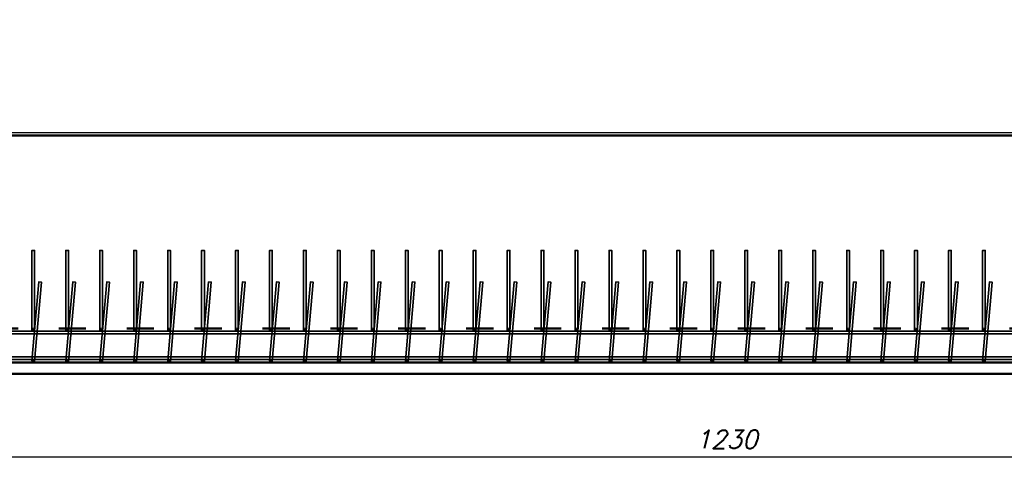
# Model space of a CAD drawing. Header units: millimetres. Extents: x 1814 to 94182, y 11562 to 49454.
# Tile 17 of 143: x 12539 to 12974, y 12296 to 12494. Entities that reach past the tile are written whole.
import ezdxf

# ---------------------------------------------------------------- set-up
doc = ezdxf.new("R2010")
doc.units = ezdxf.units.MM
doc.linetypes.add('ACAD_ISO03W100', pattern=[30, 12, -18])
doc.layers.add('podkład', color=252, linetype='Continuous', lineweight=9, plot=False)
for name, color, linetype, lineweight in [('widok 0.35', 22, 'Continuous', 35), ('wymiar', 135, 'Continuous', 9), ('ściany', 7, 'Continuous', 50)]:
    doc.layers.add(name, color=color, linetype=linetype, lineweight=lineweight)
doc.styles.add('WYMIARY', font='simplex.shx', dxfattribs={"oblique": 15})
doc.dimstyles.new('1-50', dxfattribs={"dimscale": 50, "dimtxt": 0.16, "dimasz": 0.2, "dimexe": 0.1, "dimexo": 0.1, "dimgap": 0.075, "dimtad": 1, "dimdec": 1, "dimrnd": 0.1, "dimzin": 9, "dimtxsty": 'WYMIARY', "dimblk": 'ARCHTICK', "dimcen": 0.2, "dimdle": 0.15, "dimadec": 1, "dimazin": 1, "dimtfac": 1, "dimtdec": 1, "dimtix": 1, "dimtmove": 2, "dimatfit": 3, "dimldrblk": 'ARCHTICK', "dimfxl": 0, "dimarcsym": 0})

# ---------------------------------------------------------------- blocks, each defined once
blk = doc.blocks.new('_ARCHTICK')
at = {"color": 0, "linetype": 'ByBlock', "lineweight": -2}
blk.add_solid([(0.398, 0.309), (0.309, 0.398), (-0.309, -0.398), (-0.398, -0.309)], dxfattribs=at)
blk = doc.blocks.new('*D3310')
at = {"layer": 'Defpoints', "color": 0}
for p in [(12235.8, 12337.56), (13465.8, 12337.56), (13465.8, 12300.81)]:
    blk.add_point(p, dxfattribs=at)
at = {"layer": 'wymiar', "color": 0, "lineweight": -2}
for p, q in [((12235.8, 12305.81), (12235.8, 12295.81)), ((13465.8, 12305.81), (13465.8, 12295.81)), ((12228.3, 12300.81), (13473.3, 12300.81))]:
    blk.add_line(p, q, dxfattribs=at)
at = {"layer": 'wymiar', "color": 0, "lineweight": -2, "xscale": 10, "yscale": 10, "zscale": 10, "rotation": 180}
blk.add_blockref('_ARCHTICK', (12235.8, 12300.81), dxfattribs=at)
at = {"layer": 'wymiar', "color": 0, "lineweight": -2, "xscale": 10, "yscale": 10, "zscale": 10}
blk.add_blockref('_ARCHTICK', (13465.8, 12300.81), dxfattribs=at)
at = {"layer": 'wymiar', "color": 0, "insert": (12850.8, 12308.56), "char_height": 8, "attachment_point": 5, "style": 'WYMIARY'}
blk.add_mtext('1230', dxfattribs=at)
blk = doc.blocks.new('A$C5276d6cf')
for p, q in [((10707, 4), (574, 4)), ((574, 0), (10707, 0)), ((10640.5, 16), (640.5, 16)), ((10640.5, 9), (640.5, 9))]:
    blk.add_line(p, q)

msp = doc.modelspace()

# ---------------------------------------------------------------- hatches: boundary and pattern name
at = {"layer": 'widok 0.35'}
h = msp.add_hatch(color=256, dxfattribs=at)
h.dxf.hatch_style = 1
h.paths.add_polyline_path([(12543.902, 12356.958, 1), (12545.102, 12356.958, 1)])
h = msp.add_hatch(color=256, dxfattribs=at)
h.dxf.hatch_style = 1
h.paths.add_polyline_path([(12558.902, 12356.958, 1), (12560.102, 12356.958, 1)])
h = msp.add_hatch(color=256, dxfattribs=at)
h.dxf.hatch_style = 1
h.paths.add_polyline_path([(12573.902, 12356.958, 1), (12575.102, 12356.958, 1)])
h = msp.add_hatch(color=256, dxfattribs=at)
h.dxf.hatch_style = 1
h.paths.add_polyline_path([(12588.902, 12356.958, 1), (12590.102, 12356.958, 1)])
h = msp.add_hatch(color=256, dxfattribs=at)
h.dxf.hatch_style = 1
h.paths.add_polyline_path([(12603.902, 12356.958, 1), (12605.102, 12356.958, 1)])
h = msp.add_hatch(color=256, dxfattribs=at)
h.dxf.hatch_style = 1
h.paths.add_polyline_path([(12618.902, 12356.958, 1), (12620.102, 12356.958, 1)])
h = msp.add_hatch(color=256, dxfattribs=at)
h.dxf.hatch_style = 1
h.paths.add_polyline_path([(12633.902, 12356.958, 1), (12635.102, 12356.958, 1)])
h = msp.add_hatch(color=256, dxfattribs=at)
h.dxf.hatch_style = 1
h.paths.add_polyline_path([(12648.902, 12356.958, 1), (12650.102, 12356.958, 1)])
h = msp.add_hatch(color=256, dxfattribs=at)
h.dxf.hatch_style = 1
h.paths.add_polyline_path([(12663.902, 12356.958, 1), (12665.102, 12356.958, 1)])
h = msp.add_hatch(color=256, dxfattribs=at)
h.dxf.hatch_style = 1
h.paths.add_polyline_path([(12678.902, 12356.958, 1), (12680.102, 12356.958, 1)])
h = msp.add_hatch(color=256, dxfattribs=at)
h.dxf.hatch_style = 1
h.paths.add_polyline_path([(12693.902, 12356.958, 1), (12695.102, 12356.958, 1)])
h = msp.add_hatch(color=256, dxfattribs=at)
h.dxf.hatch_style = 1
h.paths.add_polyline_path([(12708.902, 12356.958, 1), (12710.102, 12356.958, 1)])
h = msp.add_hatch(color=256, dxfattribs=at)
h.dxf.hatch_style = 1
h.paths.add_polyline_path([(12723.902, 12356.958, 1), (12725.102, 12356.958, 1)])
h = msp.add_hatch(color=256, dxfattribs=at)
h.dxf.hatch_style = 1
h.paths.add_polyline_path([(12738.902, 12356.958, 1), (12740.102, 12356.958, 1)])
h = msp.add_hatch(color=256, dxfattribs=at)
h.dxf.hatch_style = 1
h.paths.add_polyline_path([(12753.902, 12356.958, 1), (12755.102, 12356.958, 1)])
h = msp.add_hatch(color=256, dxfattribs=at)
h.dxf.hatch_style = 1
h.paths.add_polyline_path([(12768.902, 12356.958, 1), (12770.102, 12356.958, 1)])
h = msp.add_hatch(color=256, dxfattribs=at)
h.dxf.hatch_style = 1
h.paths.add_polyline_path([(12783.902, 12356.958, 1), (12785.102, 12356.958, 1)])
h = msp.add_hatch(color=256, dxfattribs=at)
h.dxf.hatch_style = 1
h.paths.add_polyline_path([(12798.902, 12356.958, 1), (12800.102, 12356.958, 1)])
h = msp.add_hatch(color=256, dxfattribs=at)
h.dxf.hatch_style = 1
h.paths.add_polyline_path([(12813.902, 12356.958, 1), (12815.102, 12356.958, 1)])
h = msp.add_hatch(color=256, dxfattribs=at)
h.dxf.hatch_style = 1
h.paths.add_polyline_path([(12828.902, 12356.958, 1), (12830.102, 12356.958, 1)])
h = msp.add_hatch(color=256, dxfattribs=at)
h.dxf.hatch_style = 1
h.paths.add_polyline_path([(12843.902, 12356.958, 1), (12845.102, 12356.958, 1)])
h = msp.add_hatch(color=256, dxfattribs=at)
h.dxf.hatch_style = 1
h.paths.add_polyline_path([(12858.902, 12356.958, 1), (12860.102, 12356.958, 1)])
h = msp.add_hatch(color=256, dxfattribs=at)
h.dxf.hatch_style = 1
h.paths.add_polyline_path([(12873.902, 12356.958, 1), (12875.102, 12356.958, 1)])
h = msp.add_hatch(color=256, dxfattribs=at)
h.dxf.hatch_style = 1
h.paths.add_polyline_path([(12888.902, 12356.958, 1), (12890.102, 12356.958, 1)])
h = msp.add_hatch(color=256, dxfattribs=at)
h.dxf.hatch_style = 1
h.paths.add_polyline_path([(12903.902, 12356.958, 1), (12905.102, 12356.958, 1)])
h = msp.add_hatch(color=256, dxfattribs=at)
h.dxf.hatch_style = 1
h.paths.add_polyline_path([(12918.902, 12356.958, 1), (12920.102, 12356.958, 1)])
h = msp.add_hatch(color=256, dxfattribs=at)
h.dxf.hatch_style = 1
h.paths.add_polyline_path([(12933.902, 12356.958, 1), (12935.102, 12356.958, 1)])
h = msp.add_hatch(color=256, dxfattribs=at)
h.dxf.hatch_style = 1
h.paths.add_polyline_path([(12948.902, 12356.958, 1), (12950.102, 12356.958, 1)])
h = msp.add_hatch(color=256, dxfattribs=at)
h.dxf.hatch_style = 1
h.paths.add_polyline_path([(12963.902, 12356.958, 1), (12965.102, 12356.958, 1)])
h = msp.add_hatch(color=256, dxfattribs=at)
h.dxf.hatch_style = 1
h.paths.add_polyline_path([(12543.902, 12343.158, 1), (12545.102, 12343.158, 1)])
h = msp.add_hatch(color=256, dxfattribs=at)
h.dxf.hatch_style = 1
h.paths.add_polyline_path([(12558.902, 12343.158, 1), (12560.102, 12343.158, 1)])
h = msp.add_hatch(color=256, dxfattribs=at)
h.dxf.hatch_style = 1
h.paths.add_polyline_path([(12573.902, 12343.158, 1), (12575.102, 12343.158, 1)])
h = msp.add_hatch(color=256, dxfattribs=at)
h.dxf.hatch_style = 1
h.paths.add_polyline_path([(12588.902, 12343.158, 1), (12590.102, 12343.158, 1)])
h = msp.add_hatch(color=256, dxfattribs=at)
h.dxf.hatch_style = 1
h.paths.add_polyline_path([(12603.902, 12343.158, 1), (12605.102, 12343.158, 1)])
h = msp.add_hatch(color=256, dxfattribs=at)
h.dxf.hatch_style = 1
h.paths.add_polyline_path([(12618.902, 12343.158, 1), (12620.102, 12343.158, 1)])
h = msp.add_hatch(color=256, dxfattribs=at)
h.dxf.hatch_style = 1
h.paths.add_polyline_path([(12633.902, 12343.158, 1), (12635.102, 12343.158, 1)])
h = msp.add_hatch(color=256, dxfattribs=at)
h.dxf.hatch_style = 1
h.paths.add_polyline_path([(12648.902, 12343.158, 1), (12650.102, 12343.158, 1)])
h = msp.add_hatch(color=256, dxfattribs=at)
h.dxf.hatch_style = 1
h.paths.add_polyline_path([(12663.902, 12343.158, 1), (12665.102, 12343.158, 1)])
h = msp.add_hatch(color=256, dxfattribs=at)
h.dxf.hatch_style = 1
h.paths.add_polyline_path([(12678.902, 12343.158, 1), (12680.102, 12343.158, 1)])
h = msp.add_hatch(color=256, dxfattribs=at)
h.dxf.hatch_style = 1
h.paths.add_polyline_path([(12693.902, 12343.158, 1), (12695.102, 12343.158, 1)])
h = msp.add_hatch(color=256, dxfattribs=at)
h.dxf.hatch_style = 1
h.paths.add_polyline_path([(12708.902, 12343.158, 1), (12710.102, 12343.158, 1)])
h = msp.add_hatch(color=256, dxfattribs=at)
h.dxf.hatch_style = 1
h.paths.add_polyline_path([(12723.902, 12343.158, 1), (12725.102, 12343.158, 1)])
h = msp.add_hatch(color=256, dxfattribs=at)
h.dxf.hatch_style = 1
h.paths.add_polyline_path([(12738.902, 12343.158, 1), (12740.102, 12343.158, 1)])
h = msp.add_hatch(color=256, dxfattribs=at)
h.dxf.hatch_style = 1
h.paths.add_polyline_path([(12753.902, 12343.158, 1), (12755.102, 12343.158, 1)])
h = msp.add_hatch(color=256, dxfattribs=at)
h.dxf.hatch_style = 1
h.paths.add_polyline_path([(12768.902, 12343.158, 1), (12770.102, 12343.158, 1)])
h = msp.add_hatch(color=256, dxfattribs=at)
h.dxf.hatch_style = 1
h.paths.add_polyline_path([(12783.902, 12343.158, 1), (12785.102, 12343.158, 1)])
h = msp.add_hatch(color=256, dxfattribs=at)
h.dxf.hatch_style = 1
h.paths.add_polyline_path([(12798.902, 12343.158, 1), (12800.102, 12343.158, 1)])
h = msp.add_hatch(color=256, dxfattribs=at)
h.dxf.hatch_style = 1
h.paths.add_polyline_path([(12813.902, 12343.158, 1), (12815.102, 12343.158, 1)])
h = msp.add_hatch(color=256, dxfattribs=at)
h.dxf.hatch_style = 1
h.paths.add_polyline_path([(12828.902, 12343.158, 1), (12830.102, 12343.158, 1)])
h = msp.add_hatch(color=256, dxfattribs=at)
h.dxf.hatch_style = 1
h.paths.add_polyline_path([(12843.902, 12343.158, 1), (12845.102, 12343.158, 1)])
h = msp.add_hatch(color=256, dxfattribs=at)
h.dxf.hatch_style = 1
h.paths.add_polyline_path([(12858.902, 12343.158, 1), (12860.102, 12343.158, 1)])
h = msp.add_hatch(color=256, dxfattribs=at)
h.dxf.hatch_style = 1
h.paths.add_polyline_path([(12873.902, 12343.158, 1), (12875.102, 12343.158, 1)])
h = msp.add_hatch(color=256, dxfattribs=at)
h.dxf.hatch_style = 1
h.paths.add_polyline_path([(12888.902, 12343.158, 1), (12890.102, 12343.158, 1)])
h = msp.add_hatch(color=256, dxfattribs=at)
h.dxf.hatch_style = 1
h.paths.add_polyline_path([(12903.902, 12343.158, 1), (12905.102, 12343.158, 1)])
h = msp.add_hatch(color=256, dxfattribs=at)
h.dxf.hatch_style = 1
h.paths.add_polyline_path([(12918.902, 12343.158, 1), (12920.102, 12343.158, 1)])
h = msp.add_hatch(color=256, dxfattribs=at)
h.dxf.hatch_style = 1
h.paths.add_polyline_path([(12933.902, 12343.158, 1), (12935.102, 12343.158, 1)])
h = msp.add_hatch(color=256, dxfattribs=at)
h.dxf.hatch_style = 1
h.paths.add_polyline_path([(12948.902, 12343.158, 1), (12950.102, 12343.158, 1)])
h = msp.add_hatch(color=256, dxfattribs=at)
h.dxf.hatch_style = 1
h.paths.add_polyline_path([(12963.902, 12343.158, 1), (12965.102, 12343.158, 1)])

# ---------------------------------------------------------------- linework, layer by layer
for points in [[(12545.102, 12356.958), (12543.902, 12356.958), (12543.902, 12391.958), (12545.102, 12391.958)], [(12560.102, 12356.958), (12558.902, 12356.958), (12558.902, 12391.958), (12560.102, 12391.958)], [(12575.102, 12356.958), (12573.902, 12356.958), (12573.902, 12391.958), (12575.102, 12391.958)], [(12590.102, 12356.958), (12588.902, 12356.958), (12588.902, 12391.958), (12590.102, 12391.958)], [(12605.102, 12356.958), (12603.902, 12356.958), (12603.902, 12391.958), (12605.102, 12391.958)], [(12620.102, 12356.958), (12618.902, 12356.958), (12618.902, 12391.958), (12620.102, 12391.958)], [(12635.102, 12356.958), (12633.902, 12356.958), (12633.902, 12391.958), (12635.102, 12391.958)], [(12650.102, 12356.958), (12648.902, 12356.958), (12648.902, 12391.958), (12650.102, 12391.958)], [(12665.102, 12356.958), (12663.902, 12356.958), (12663.902, 12391.958), (12665.102, 12391.958)], [(12680.102, 12356.958), (12678.902, 12356.958), (12678.902, 12391.958), (12680.102, 12391.958)], [(12695.102, 12356.958), (12693.902, 12356.958), (12693.902, 12391.958), (12695.102, 12391.958)], [(12710.102, 12356.958), (12708.902, 12356.958), (12708.902, 12391.958), (12710.102, 12391.958)], [(12725.102, 12356.958), (12723.902, 12356.958), (12723.902, 12391.958), (12725.102, 12391.958)], [(12740.102, 12356.958), (12738.902, 12356.958), (12738.902, 12391.958), (12740.102, 12391.958)], [(12755.102, 12356.958), (12753.902, 12356.958), (12753.902, 12391.958), (12755.102, 12391.958)], [(12770.102, 12356.958), (12768.902, 12356.958), (12768.902, 12391.958), (12770.102, 12391.958)], [(12785.102, 12356.958), (12783.902, 12356.958), (12783.902, 12391.958), (12785.102, 12391.958)], [(12800.102, 12356.958), (12798.902, 12356.958), (12798.902, 12391.958), (12800.102, 12391.958)], [(12815.102, 12356.958), (12813.902, 12356.958), (12813.902, 12391.958), (12815.102, 12391.958)], [(12830.102, 12356.958), (12828.902, 12356.958), (12828.902, 12391.958), (12830.102, 12391.958)], [(12845.102, 12356.958), (12843.902, 12356.958), (12843.902, 12391.958), (12845.102, 12391.958)], [(12860.102, 12356.958), (12858.902, 12356.958), (12858.902, 12391.958), (12860.102, 12391.958)], [(12875.102, 12356.958), (12873.902, 12356.958), (12873.902, 12391.958), (12875.102, 12391.958)], [(12890.102, 12356.958), (12888.902, 12356.958), (12888.902, 12391.958), (12890.102, 12391.958)], [(12905.102, 12356.958), (12903.902, 12356.958), (12903.902, 12391.958), (12905.102, 12391.958)], [(12920.102, 12356.958), (12918.902, 12356.958), (12918.902, 12391.958), (12920.102, 12391.958)], [(12935.102, 12356.958), (12933.902, 12356.958), (12933.902, 12391.958), (12935.102, 12391.958)], [(12950.102, 12356.958), (12948.902, 12356.958), (12948.902, 12391.958), (12950.102, 12391.958)], [(12965.102, 12356.958), (12963.902, 12356.958), (12963.902, 12391.958), (12965.102, 12391.958)], [(12545.1, 12343.106), (12543.904, 12343.211), (12546.955, 12378.078), (12548.15, 12377.973)], [(12560.1, 12343.106), (12558.904, 12343.211), (12561.955, 12378.078), (12563.15, 12377.973)], [(12575.1, 12343.106), (12573.904, 12343.211), (12576.955, 12378.078), (12578.15, 12377.973)], [(12590.1, 12343.106), (12588.904, 12343.211), (12591.955, 12378.078), (12593.15, 12377.973)], [(12605.1, 12343.106), (12603.904, 12343.211), (12606.955, 12378.078), (12608.15, 12377.973)], [(12620.1, 12343.106), (12618.904, 12343.211), (12621.955, 12378.078), (12623.15, 12377.973)], [(12635.1, 12343.106), (12633.904, 12343.211), (12636.955, 12378.078), (12638.15, 12377.973)], [(12650.1, 12343.106), (12648.904, 12343.211), (12651.955, 12378.078), (12653.15, 12377.973)], [(12665.1, 12343.106), (12663.904, 12343.211), (12666.955, 12378.078), (12668.15, 12377.973)], [(12680.1, 12343.106), (12678.904, 12343.211), (12681.955, 12378.078), (12683.15, 12377.973)], [(12695.1, 12343.106), (12693.904, 12343.211), (12696.955, 12378.078), (12698.15, 12377.973)], [(12710.1, 12343.106), (12708.904, 12343.211), (12711.955, 12378.078), (12713.15, 12377.973)], [(12725.1, 12343.106), (12723.904, 12343.211), (12726.955, 12378.078), (12728.15, 12377.973)], [(12740.1, 12343.106), (12738.904, 12343.211), (12741.955, 12378.078), (12743.15, 12377.973)], [(12755.1, 12343.106), (12753.904, 12343.211), (12756.955, 12378.078), (12758.15, 12377.973)], [(12770.1, 12343.106), (12768.904, 12343.211), (12771.955, 12378.078), (12773.15, 12377.973)], [(12785.1, 12343.106), (12783.904, 12343.211), (12786.955, 12378.078), (12788.15, 12377.973)], [(12800.1, 12343.106), (12798.904, 12343.211), (12801.955, 12378.078), (12803.15, 12377.973)], [(12815.1, 12343.106), (12813.904, 12343.211), (12816.955, 12378.078), (12818.15, 12377.973)], [(12830.1, 12343.106), (12828.904, 12343.211), (12831.955, 12378.078), (12833.15, 12377.973)], [(12845.1, 12343.106), (12843.904, 12343.211), (12846.955, 12378.078), (12848.15, 12377.973)], [(12860.1, 12343.106), (12858.904, 12343.211), (12861.955, 12378.078), (12863.15, 12377.973)], [(12875.1, 12343.106), (12873.904, 12343.211), (12876.955, 12378.078), (12878.15, 12377.973)], [(12890.1, 12343.106), (12888.904, 12343.211), (12891.955, 12378.078), (12893.15, 12377.973)], [(12905.1, 12343.106), (12903.904, 12343.211), (12906.955, 12378.078), (12908.15, 12377.973)], [(12920.1, 12343.106), (12918.904, 12343.211), (12921.955, 12378.078), (12923.15, 12377.973)], [(12935.1, 12343.106), (12933.904, 12343.211), (12936.955, 12378.078), (12938.15, 12377.973)], [(12950.1, 12343.106), (12948.904, 12343.211), (12951.955, 12378.078), (12953.15, 12377.973)], [(12965.1, 12343.106), (12963.904, 12343.211), (12966.955, 12378.078), (12968.15, 12377.973)], [(13459.602, 12356.358), (13459.602, 12355.158), (12242.002, 12355.158), (12242.002, 12356.358)], [(13459.602, 12344.958), (13459.602, 12343.758), (12242.002, 12343.758), (12242.002, 12344.958)]]:
    msp.add_lwpolyline(points, close=True, dxfattribs=at)
for centre in [(12544.502, 12356.958), (12559.502, 12356.958), (12574.502, 12356.958), (12589.502, 12356.958), (12604.502, 12356.958), (12619.502, 12356.958), (12634.502, 12356.958), (12649.502, 12356.958), (12664.502, 12356.958), (12679.502, 12356.958), (12694.502, 12356.958), (12709.502, 12356.958), (12724.502, 12356.958), (12739.502, 12356.958), (12754.502, 12356.958), (12769.502, 12356.958), (12784.502, 12356.958), (12799.502, 12356.958), (12814.502, 12356.958), (12829.502, 12356.958), (12844.502, 12356.958), (12859.502, 12356.958), (12874.502, 12356.958), (12889.502, 12356.958), (12904.502, 12356.958), (12919.502, 12356.958), (12934.502, 12356.958), (12949.502, 12356.958), (12964.502, 12356.958), (12544.502, 12343.158), (12559.502, 12343.158), (12574.502, 12343.158), (12589.502, 12343.158), (12604.502, 12343.158), (12619.502, 12343.158), (12634.502, 12343.158), (12649.502, 12343.158), (12664.502, 12343.158), (12679.502, 12343.158), (12694.502, 12343.158), (12709.502, 12343.158), (12724.502, 12343.158), (12739.502, 12343.158), (12754.502, 12343.158), (12769.502, 12343.158), (12784.502, 12343.158), (12799.502, 12343.158), (12814.502, 12343.158), (12829.502, 12343.158), (12844.502, 12343.158), (12859.502, 12343.158), (12874.502, 12343.158), (12889.502, 12343.158), (12904.502, 12343.158), (12919.502, 12343.158), (12934.502, 12343.158), (12949.502, 12343.158), (12964.502, 12343.158)]:
    msp.add_circle(centre, 0.6, dxfattribs=at)
at = {"layer": 'ściany'}
for points in [[(13465.802, 12337.558), (13465.802, 12742.558), (12235.802, 12742.558), (12235.802, 12337.558)], [(13460.802, 12342.558), (13460.802, 12737.558), (12240.802, 12737.558), (12240.802, 12342.558)]]:
    msp.add_lwpolyline(points, close=True, dxfattribs=at)
at = {"layer": 'ściany', "linetype": 'ACAD_ISO03W100'}
msp.add_lwpolyline([(13445.802, 12357.558), (13445.802, 12722.558), (12255.802, 12722.558), (12255.802, 12357.558)], close=True, dxfattribs=at)

# ---------------------------------------------------------------- block references
at = {"layer": 'podkład', "xscale": 0.1, "yscale": 0.1, "zscale": 0.1}
msp.add_blockref('A$C5276d6cf', (12286.751, 12442.358), dxfattribs=at)

# ---------------------------------------------------------------- dimensions: what is measured, and where the dimension line sits
at = {"layer": 'wymiar'}
dim = msp.add_linear_dim(base=(13465.802, 12300.805), p1=(12235.802, 12337.558), p2=(13465.802, 12337.558), dimstyle='1-50', dxfattribs=at)
dim.commit()
dim.dimension.update_dxf_attribs({"geometry": '*D3310', "text_midpoint": (12850.802, 12308.555)})

doc.saveas('drawing.dxf')
